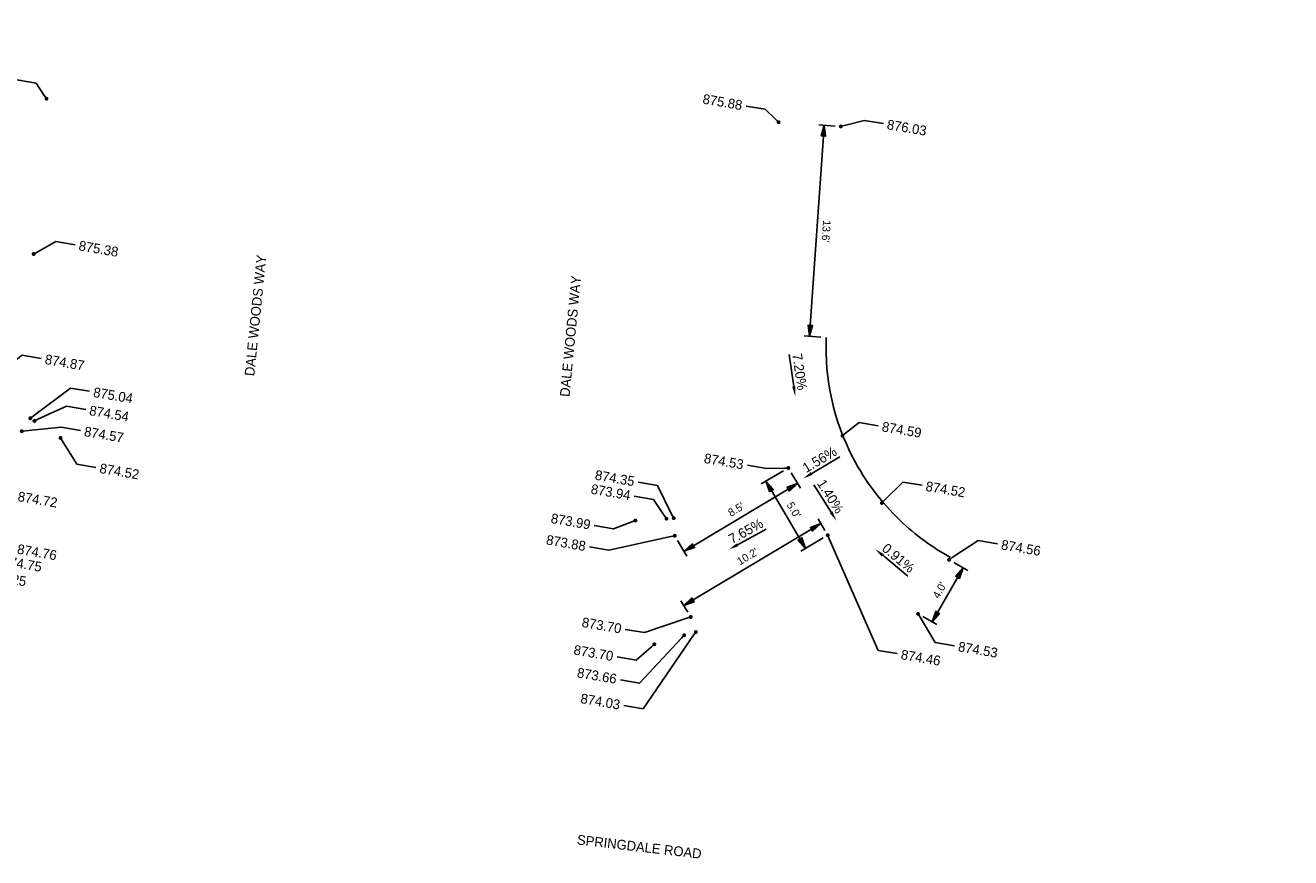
# Model space of a CAD drawing. Header units: feet. Extents: x 1369468 to 1371208, y 458523 to 460578.
# Tile 11 of 13: x 1370706 to 1370787, y 460450 to 460504. Entities that reach past the tile are written whole.
import ezdxf
from ezdxf import colors
from ezdxf.entities.mleader import LeaderData, LeaderLine
from ezdxf.math import Vec2, Vec3

# ---------------------------------------------------------------- set-up
doc = ezdxf.new("R2010")
doc.units = ezdxf.units.FT
doc.header["$MEASUREMENT"] = 0
doc.layers.add('GE_X_CL_Text', color=131, linetype='Continuous')
doc.layers.add('PV_P_Text', color=8, linetype='Continuous')
doc.styles.add('Slanted-Normal', font='font31.shx', dxfattribs={"height": 0.1})
doc.styles.get("Standard").update_dxf_attribs({"font": 'font31.shx'})
doc.dimstyles.new('Dec-1  Slanted', dxfattribs={"dimtxt": 0.14, "dimasz": 0.14, "dimexe": 0.07, "dimexo": 0.07, "dimgap": 0.07, "dimtad": 1, "dimdec": 1, "dimzin": 3, "dimdsep": 46, "dimtxsty": 'Slanted-Normal', "dimblk": 'Dim1', "dimcen": 0, "dimclrd": 95, "dimclre": 95, "dimclrt": 7, "dimadec": 1, "dimazin": 3, "dimtfac": 1, "dimtdec": 1, "dimtix": 1, "dimtofl": 0, "dimtmove": 1, "dimatfit": 3, "dimldrblk": 'Dim1', "dimfxl": 1, "dimtolj": 1, "dimtzin": 0, "dimlwd": -1, "dimlwe": -1, "dimarcsym": 0})

# ---------------------------------------------------------------- blocks, each defined once
blk = doc.blocks.new('_Dot')
at = {"color": 0, "linetype": 'ByBlock', "lineweight": -2}
blk.add_line((-0.5, 0), (-1, 0), dxfattribs=at)
at = {"color": 0, "linetype": 'ByBlock', "const_width": 0.5}
blk.add_lwpolyline([(-0.25, 0, 1), (0.25, 0, 1)], format="xyb", close=True, dxfattribs=at)
blk = doc.blocks.new('Dim1')
h = blk.add_hatch(color=4)
h.dxf.hatch_style = 1
h.paths.add_polyline_path([(0, 0), (-1, -0.2), (-1, 0.2)])
at = {"color": 4}
blk.add_lwpolyline([(0, 0), (-1, -0.2), (-1, 0.2), (0, 0)], dxfattribs=at)
blk = doc.blocks.new('*D1134')
at = {"layer": 'Defpoints', "color": 0, "transparency": 16777216}
for p in [(1370754.81, 460475.122), (1370753.376, 460474.281), (1370757.34, 460470.809)]:
    blk.add_point(p, dxfattribs=at)
at = {"layer": 'PV_P_Text', "color": 95, "linetype": 'Continuous', "transparency": 16777216}
for p, q in [((1370754.508, 460474.945), (1370753.074, 460474.103)), ((1370755.553, 460470.572), (1370753.73, 460473.677)), ((1370757.038, 460470.632), (1370755.605, 460469.791))]:
    blk.add_line(p, q, dxfattribs=at)
at = {"layer": 'PV_P_Text', "color": 95, "transparency": 16777216, "xscale": 0.7000000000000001, "yscale": 0.7000000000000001, "zscale": 0.7000000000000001}
for p, rotation in [((1370753.376, 460474.281), 120.4055618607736), ((1370755.907, 460469.968), 300.4055618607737)]:
    blk.add_blockref('Dim1', p, dxfattribs=dict(at, rotation=rotation))
at = {"layer": 'PV_P_Text', "color": 7, "transparency": 16777216, "insert": (1370755.159, 460472.428), "char_height": 0.5, "attachment_point": 5, "rotation": 300.40556, "style": 'Slanted-Normal'}
blk.add_mtext("\\A1;5.0'", dxfattribs=at)
blk = doc.blocks.new('*D1135')
at = {"layer": 'Defpoints', "color": 0, "transparency": 16777216}
for p in [(1370754.81, 460475.122), (1370755.406, 460474.122), (1370747.523, 460470.776)]:
    blk.add_point(p, dxfattribs=at)
at = {"layer": 'PV_P_Text', "color": 95, "linetype": 'Continuous', "transparency": 16777216}
for p, q in [((1370754.989, 460474.821), (1370755.585, 460473.821)), ((1370748.721, 460470.135), (1370754.805, 460473.763)), ((1370747.702, 460470.476), (1370748.299, 460469.476))]:
    blk.add_line(p, q, dxfattribs=at)
at = {"layer": 'PV_P_Text', "color": 95, "transparency": 16777216, "xscale": 0.7000000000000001, "yscale": 0.7000000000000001, "zscale": 0.7000000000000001}
for p, rotation in [((1370755.406, 460474.122), 30.80985961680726), ((1370748.119, 460469.776), 210.8098596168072)]:
    blk.add_blockref('Dim1', p, dxfattribs=dict(at, rotation=rotation))
at = {"layer": 'PV_P_Text', "color": 7, "transparency": 16777216, "insert": (1370751.455, 460472.464), "char_height": 0.5, "attachment_point": 5, "rotation": 30.80986, "style": 'Slanted-Normal'}
blk.add_mtext("\\A1;8.5'", dxfattribs=at)
blk = doc.blocks.new('*D1136')
at = {"layer": 'Defpoints', "color": 0, "transparency": 16777216}
for p in [(1370765.124, 460469.234, 874.836), (1370763.136, 460465.763, 874.836), (1370764.04, 460465.245)]:
    blk.add_point(p, dxfattribs=at)
at = {"layer": 'PV_P_Text', "color": 95, "linetype": 'Continuous', "transparency": 16777216}
for p, q in [((1370765.427, 460469.06), (1370766.331, 460468.543)), ((1370765.679, 460468.109), (1370764.388, 460465.853)), ((1370763.44, 460465.589), (1370764.344, 460465.072))]:
    blk.add_line(p, q, dxfattribs=at)
at = {"layer": 'PV_P_Text', "color": 95, "transparency": 16777216, "xscale": 0.7000000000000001, "yscale": 0.7000000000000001, "zscale": 0.7000000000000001}
for p, rotation in [((1370766.027, 460468.717), 60.20894897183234), ((1370764.04, 460465.245), 240.2089489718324)]:
    blk.add_blockref('Dim1', p, dxfattribs=dict(at, rotation=rotation))
at = {"layer": 'PV_P_Text', "color": 7, "transparency": 16777216, "insert": (1370764.513, 460467.279), "char_height": 0.5, "attachment_point": 5, "rotation": 60.20895, "style": 'Slanted-Normal'}
blk.add_mtext("\\A1;4.0'", dxfattribs=at)
blk = doc.blocks.new('*D1139')
at = {"layer": 'Defpoints', "color": 0, "transparency": 16777216}
for p in [(1370758.175, 460497.035, 874.836), (1370756.174, 460483.574), (1370757.243, 460483.5, 874.836)]:
    blk.add_point(p, dxfattribs=at)
at = {"layer": 'PV_P_Text', "color": 95, "linetype": 'Continuous', "transparency": 16777216}
for p, q in [((1370757.826, 460497.059), (1370756.757, 460497.133)), ((1370757.058, 460496.411), (1370756.222, 460484.272)), ((1370756.894, 460483.524), (1370755.825, 460483.598))]:
    blk.add_line(p, q, dxfattribs=at)
at = {"layer": 'PV_P_Text', "color": 95, "transparency": 16777216, "xscale": 0.7000000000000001, "yscale": 0.7000000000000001, "zscale": 0.7000000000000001}
for p, rotation in [((1370757.106, 460497.109), 86.05982002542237), ((1370756.174, 460483.574), 266.0598200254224)]:
    blk.add_blockref('Dim1', p, dxfattribs=dict(at, rotation=rotation))
at = {"layer": 'PV_P_Text', "color": 7, "transparency": 16777216, "insert": (1370757.239, 460490.3), "char_height": 0.5, "attachment_point": 5, "rotation": 266.05982, "style": 'Slanted-Normal'}
blk.add_mtext("\\A1;13.6'", dxfattribs=at)
blk = doc.blocks.new('*D1145')
at = {"layer": 'Defpoints', "color": 0, "transparency": 16777216}
for p in [(1370756.897, 460471.553), (1370757.34, 460470.809), (1370748.541, 460465.562)]:
    blk.add_point(p, dxfattribs=at)
at = {"layer": 'PV_P_Text', "color": 95, "linetype": 'Continuous', "transparency": 16777216}
for p, q in [((1370757.161, 460471.11), (1370756.718, 460471.853)), ((1370748.699, 460466.664), (1370756.296, 460471.194)), ((1370748.362, 460465.863), (1370747.919, 460466.606))]:
    blk.add_line(p, q, dxfattribs=at)
at = {"layer": 'PV_P_Text', "color": 95, "transparency": 16777216, "xscale": 0.7000000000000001, "yscale": 0.7000000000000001, "zscale": 0.7000000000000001}
for p, rotation in [((1370756.897, 460471.553), 30.80985961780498), ((1370748.098, 460466.305), 210.809859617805)]:
    blk.add_blockref('Dim1', p, dxfattribs=dict(at, rotation=rotation))
at = {"layer": 'PV_P_Text', "color": 7, "transparency": 16777216, "insert": (1370752.19, 460469.444), "char_height": 0.5, "attachment_point": 5, "rotation": 30.80986, "style": 'Slanted-Normal'}
blk.add_mtext("\\A1;10.2'", dxfattribs=at)

msp = doc.modelspace()

# ---------------------------------------------------------------- linework, layer by layer
at = {"layer": 'PV_P_Text', "elevation": 874.836, "flags": 128}
for points in [[(1370758.97, 460475.757, -0.13149), (1370757.243, 460483.5)], [(1370758.97, 460475.757, 0.082044), (1370761.976, 460471.759)], [(1370765.216, 460469.39, -0.065684), (1370761.976, 460471.759)]]:
    msp.add_lwpolyline(points, format="xyb", dxfattribs=at)
at = {"layer": 'PV_P_Text', "color": 7, "linetype": 'ByBlock', "lineweight": -2}
for points in [[(1370755.164, 460480.341), (1370754.86, 460482.406)], [(1370756.309, 460474.768), (1370758.105, 460475.831)], [(1370757.558, 460472.278), (1370756.444, 460474.044)], [(1370760.865, 460469.521), (1370762.472, 460468.189)]]:
    msp.add_lwpolyline(points, dxfattribs=at)
at = {"layer": 'PV_P_Text', "color": 7, "linetype": 'ByBlock', "lineweight": -2, "elevation": 874.836}
msp.add_lwpolyline([(1370751.553, 460470.196), (1370753.381, 460471.203)], dxfattribs=at)
at = {"layer": 'PV_P_Text', "color": 7}
for points in [[(1370755.267, 460480.356), (1370755.256, 460479.723), (1370755.061, 460480.326)], [(1370756.256, 460474.858), (1370755.771, 460474.45), (1370756.362, 460474.678)], [(1370757.646, 460472.334), (1370757.892, 460471.75), (1370757.47, 460472.223)], [(1370751.502, 460470.287, 874.836), (1370751.005, 460469.895, 874.836), (1370751.603, 460470.105, 874.836)], [(1370760.931, 460469.601), (1370760.384, 460469.92), (1370760.798, 460469.441)]]:
    msp.add_solid(points, dxfattribs=at)

# ---------------------------------------------------------------- texts
at = {"layer": 'GE_X_CL_Text', "char_height": 0.625, "attachment_point": 1}
for s, insert, rotation in [('DALE WOODS WAY', (1370719.916, 460481.058, 916.806), 84.22429), ('DALE WOODS WAY', (1370740.146, 460479.722, 41.97), 84.53061), ('SPRINGDALE ROAD', (1370741.295, 460451.598, 43.806), 353.40372)]:
    msp.add_mtext_dynamic_manual_height_columns(s, width=18.62313, gutter_width=10, heights=[0], dxfattribs=dict(at, insert=insert, rotation=rotation))
at = {"layer": 'PV_P_Text', "color": 7, "char_height": 0.625, "attachment_point": 5}
for s, insert, rotation in [('7.20%', (1370755.535, 460481.295), 278.39039), ('1.56%', (1370756.817, 460475.657), 30.59832), ('1.40%', (1370757.512, 460473.301), 302.25495), ('7.65%', (1370752.088, 460471.069, 874.836), 28.83461), ('0.91%', (1370761.873, 460469.343), 320.34163)]:
    msp.add_mtext(s, dxfattribs=dict(at, insert=insert, rotation=rotation))

# ---------------------------------------------------------------- dimensions: what is measured, and where the dimension line sits
at = {"layer": 'PV_P_Text'}
for p1, p2, distance, override, picture, middle in [((1370758.175, 460497.035, 874.836), (1370757.243, 460483.5, 874.836), -1.071, {"dimtad": 4, "dimpost": "'"}, '*D1139', (1370757.239, 460490.3)), ((1370747.523, 460470.776), (1370754.81, 460475.122), -1.164, {"dimpost": "'"}, '*D1135', (1370751.455, 460472.464)), ((1370757.34, 460470.809), (1370754.81, 460475.122), 1.662, {"dimpost": "'"}, '*D1134', (1370755.159, 460472.428)), ((1370748.541, 460465.562), (1370757.34, 460470.809), 0.866, {"dimpost": "'"}, '*D1145', (1370752.19, 460469.444)), ((1370765.124, 460469.234, 874.836), (1370763.136, 460465.763, 874.836), 1.041, {"dimpost": "'"}, '*D1136', (1370764.513, 460467.279))]:
    dim = msp.add_aligned_dim(p1=p1, p2=p2, distance=distance, dimstyle='Dec-1  Slanted', override=override, dxfattribs=at)
    dim.commit()
    dim.dimension.update_dxf_attribs({"geometry": picture, "text_midpoint": middle})

# ---------------------------------------------------------------- leaders
at = {"layer": 'PV_P_Text', "color": 7}
ml = msp.add_multileader_mtext('Standard', dxfattribs=at)
ml.set_content('876.00', color=7)
ml.set_leader_properties()
ml.set_arrow_properties(name='DOT')
ml.build(insert=Vec2(0, 0))
ml.multileader.update_dxf_attribs({"text_right_attachment_type": 2, "dogleg_length": 0.25, "arrow_head_size": 0.25, "scale": 5})
ctx = ml.context
ctx.base_point, ctx.scale, ctx.char_height, ctx.arrow_head_size, ctx.landing_gap_size, ctx.plane_origin, ctx.plane_x_axis, ctx.plane_y_axis = Vec3(1370701.739, 460500.624), 5, 0.625, 0.25, 0.25, Vec3(1370699.728, 460495.367), Vec3(0.985796, -0.167949), Vec3(0.167949, 0.985796)
ctx.right_attachment, ctx.text_align_type = 2, 2
notes = []
notes.append((ctx, [(0, (1, 1, 0), (1370706.539, 460499.806), (-0.985796, 0.167949), 1.25, [(0, [(1370707.209, 460498.813)], 0, [])])]))
ctx.mtext.insert, ctx.mtext.text_direction, ctx.mtext.rotation, ctx.mtext.width, ctx.mtext.alignment, ctx.mtext.flow_direction = Vec3(1370705.113, 460500.366), Vec3(0.985796, -0.167949), 6.114436, 3.75596, 3, 5
ml = msp.add_multileader_mtext('Standard', dxfattribs=at)
ml.set_content('875.88', color=7)
ml.set_leader_properties()
ml.set_arrow_properties(name='DOT')
ml.build(insert=Vec2(0, 0))
ml.multileader.update_dxf_attribs({"text_right_attachment_type": 2, "dogleg_length": 0.25, "arrow_head_size": 0.25, "scale": 5})
ctx = ml.context
ctx.base_point, ctx.scale, ctx.char_height, ctx.arrow_head_size, ctx.landing_gap_size, ctx.plane_origin, ctx.plane_x_axis, ctx.plane_y_axis = Vec3(1370748.64, 460498.93, 874.836), 5, 0.625, 0.25, 0.25, Vec3(1370757.259, 460507.172, 874.836), Vec3(0.985796, -0.167949), Vec3(0.167949, 0.985796)
ctx.right_attachment, ctx.text_align_type = 2, 2
notes.append((ctx, [(0, (1, 1, 0), (1370753.329, 460498.131, 874.836), (-0.985796, 0.167949), 1.25, [(0, [(1370754.185, 460497.31, 874.836)], 0, [])])]))
ctx.mtext.insert, ctx.mtext.text_direction, ctx.mtext.rotation, ctx.mtext.width, ctx.mtext.alignment, ctx.mtext.flow_direction = Vec3(1370751.902, 460498.691, 874.836), Vec3(0.985796, -0.167949), 6.114436, 3.75596, 3, 5
ml = msp.add_multileader_mtext('Standard', dxfattribs=at)
ml.set_content('876.03', color=7)
ml.set_leader_properties()
ml.set_arrow_properties(name='DOT')
ml.build(insert=Vec2(0, 0))
ml.multileader.update_dxf_attribs({"text_right_attachment_type": 2, "dogleg_length": 0.25, "arrow_head_size": 0.25, "scale": 5})
ctx = ml.context
ctx.base_point, ctx.scale, ctx.char_height, ctx.arrow_head_size, ctx.landing_gap_size, ctx.plane_origin, ctx.plane_x_axis, ctx.plane_y_axis = Vec3(1370760.907, 460497.213, 874.836), 5, 0.625, 0.25, 0.25, Vec3(1370761.25, 460506.897, 874.836), Vec3(0.985796, -0.167949), Vec3(0.167949, 0.985796)
ctx.right_attachment = 2
notes.append((ctx, [(1, (1, 1, 0), (1370759.675, 460497.423, 874.836), (0.985796, -0.167949), 1.25, [(0, [(1370758.175, 460497.035, 874.836)], 0, [])])]))
ctx.mtext.insert, ctx.mtext.text_direction, ctx.mtext.rotation, ctx.mtext.width, ctx.mtext.flow_direction = Vec3(1370761.206, 460497.479, 874.836), Vec3(0.985796, -0.167949), 6.114436, 3.75596, 5
ml = msp.add_multileader_mtext('Standard', dxfattribs=at)
ml.set_content('875.38', color=7)
ml.set_leader_properties()
ml.set_arrow_properties(name='DOT')
ml.build(insert=Vec2(0, 0))
ml.multileader.update_dxf_attribs({"text_right_attachment_type": 2, "dogleg_length": 0.25, "arrow_head_size": 0.25, "scale": 5})
ctx = ml.context
ctx.base_point, ctx.scale, ctx.char_height, ctx.arrow_head_size, ctx.landing_gap_size, ctx.plane_origin, ctx.plane_x_axis, ctx.plane_y_axis = Vec3(1370709.046, 460489.44), 5, 0.625, 0.25, 0.25, Vec3(1370715.217, 460500.157), Vec3(0.985796, -0.167949), Vec3(0.167949, 0.985796)
ctx.right_attachment = 2
notes.append((ctx, [(1, (1, 1, 0), (1370707.814, 460489.65), (0.985796, -0.167949), 1.25, [(0, [(1370706.385, 460488.847)], 0, [])])]))
ctx.mtext.insert, ctx.mtext.text_direction, ctx.mtext.rotation, ctx.mtext.width, ctx.mtext.flow_direction = Vec3(1370709.345, 460489.706), Vec3(0.985796, -0.167949), 6.114436, 3.75596, 5
ml = msp.add_multileader_mtext('Standard', dxfattribs=at)
ml.set_content('874.87', color=7)
ml.set_leader_properties()
ml.set_arrow_properties(name='DOT')
ml.build(insert=Vec2(0, 0))
ml.multileader.update_dxf_attribs({"text_right_attachment_type": 2, "dogleg_length": 0.25, "arrow_head_size": 0.25, "scale": 5})
ctx = ml.context
ctx.base_point, ctx.scale, ctx.char_height, ctx.arrow_head_size, ctx.landing_gap_size, ctx.plane_origin, ctx.plane_x_axis, ctx.plane_y_axis = Vec3(1370706.874, 460482.153), 5, 0.625, 0.25, 0.25, Vec3(1370711.394, 460491.332), Vec3(0.985796, -0.167949), Vec3(0.167949, 0.985796)
ctx.right_attachment = 2
notes.append((ctx, [(1, (1, 1, 0), (1370705.642, 460482.362), (0.985796, -0.167949), 1.25, [(0, [(1370702.562, 460480.022)], 0, [])])]))
ctx.mtext.insert, ctx.mtext.text_direction, ctx.mtext.rotation, ctx.mtext.width, ctx.mtext.flow_direction = Vec3(1370707.173, 460482.419), Vec3(0.985796, -0.167949), 6.114436, 3.75596, 5
ml = msp.add_multileader_mtext('Standard', dxfattribs=at)
ml.set_content('875.04', color=7)
ml.set_leader_properties()
ml.set_arrow_properties(name='DOT')
ml.build(insert=Vec2(0, 0))
ml.multileader.update_dxf_attribs({"text_right_attachment_type": 2, "dogleg_length": 0.25, "arrow_head_size": 0.25, "scale": 5})
ctx = ml.context
ctx.base_point, ctx.scale, ctx.char_height, ctx.arrow_head_size, ctx.landing_gap_size, ctx.plane_origin, ctx.plane_x_axis, ctx.plane_y_axis = Vec3(1370709.977, 460480.041), 5, 0.625, 0.25, 0.25, Vec3(1370706.586, 460471.611), Vec3(0.985796, -0.167949), Vec3(0.167949, 0.985796)
ctx.right_attachment = 2
notes.append((ctx, [(1, (1, 1, 0), (1370708.744, 460480.251), (0.985796, -0.167949), 1.25, [(0, [(1370706.17, 460478.312)], 0, [])])]))
ctx.mtext.insert, ctx.mtext.text_direction, ctx.mtext.rotation, ctx.mtext.width, ctx.mtext.flow_direction = Vec3(1370710.276, 460480.307), Vec3(0.985796, -0.167949), 6.114436, 3.75596, 5
ml = msp.add_multileader_mtext('Standard', dxfattribs=at)
ml.set_content('874.54', color=7)
ml.set_leader_properties()
ml.set_arrow_properties(name='DOT')
ml.build(insert=Vec2(0, 0))
ml.multileader.update_dxf_attribs({"text_right_attachment_type": 2, "dogleg_length": 0.25, "arrow_head_size": 0.25, "scale": 5})
ctx = ml.context
ctx.base_point, ctx.scale, ctx.char_height, ctx.arrow_head_size, ctx.landing_gap_size, ctx.plane_origin, ctx.plane_x_axis, ctx.plane_y_axis = Vec3(1370709.725, 460478.871), 5, 0.625, 0.25, 0.25, Vec3(1370706.848, 460471.44), Vec3(0.985796, -0.167949), Vec3(0.167949, 0.985796)
ctx.right_attachment = 2
notes.append((ctx, [(1, (1, 1, 0), (1370708.492, 460479.081), (0.985796, -0.167949), 1.25, [(0, [(1370706.432, 460478.141)], 0, [])])]))
ctx.mtext.insert, ctx.mtext.text_direction, ctx.mtext.rotation, ctx.mtext.width, ctx.mtext.flow_direction = Vec3(1370710.024, 460479.137), Vec3(0.985796, -0.167949), 6.114436, 3.75596, 5
ml = msp.add_multileader_mtext('Standard', dxfattribs=at)
ml.set_content('874.53', color=7)
ml.set_leader_properties()
ml.set_arrow_properties(name='DOT')
ml.build(insert=Vec2(0, 0))
ml.multileader.update_dxf_attribs({"text_right_attachment_type": 2, "dogleg_length": 0.25, "arrow_head_size": 0.25, "scale": 5})
ctx = ml.context
ctx.base_point, ctx.scale, ctx.char_height, ctx.arrow_head_size, ctx.landing_gap_size, ctx.plane_origin, ctx.plane_x_axis, ctx.plane_y_axis = Vec3(1370748.69, 460475.888), 5, 0.625, 0.25, 0.25, Vec3(1370758.117, 460484.225), Vec3(0.985796, -0.167949), Vec3(0.167949, 0.985796)
ctx.right_attachment, ctx.text_align_type = 2, 2
notes.append((ctx, [(0, (1, 1, 0), (1370753.412, 460475.083), (-0.985796, 0.167949), 1.25, [(0, [(1370754.81, 460475.122)], 0, [])])]))
ctx.mtext.insert, ctx.mtext.text_direction, ctx.mtext.rotation, ctx.mtext.width, ctx.mtext.alignment, ctx.mtext.flow_direction = Vec3(1370751.986, 460475.643), Vec3(0.985796, -0.167949), 6.114436, 3.75596, 3, 5
ml = msp.add_multileader_mtext('Standard', dxfattribs=at)
ml.set_content('874.57', color=7)
ml.set_leader_properties()
ml.set_arrow_properties(name='DOT')
ml.build(insert=Vec2(0, 0))
ml.multileader.update_dxf_attribs({"text_right_attachment_type": 2, "dogleg_length": 0.25, "arrow_head_size": 0.25, "scale": 5})
ctx = ml.context
ctx.base_point, ctx.scale, ctx.char_height, ctx.arrow_head_size, ctx.landing_gap_size, ctx.plane_origin, ctx.plane_x_axis, ctx.plane_y_axis = Vec3(1370709.392, 460477.524), 5, 0.625, 0.25, 0.25, Vec3(1370714.45, 460488.788), Vec3(0.985796, -0.167949), Vec3(0.167949, 0.985796)
ctx.right_attachment = 2
notes.append((ctx, [(1, (1, 1, 0), (1370708.16, 460477.734), (0.985796, -0.167949), 1.25, [(0, [(1370705.618, 460477.478)], 0, [])])]))
ctx.mtext.insert, ctx.mtext.text_direction, ctx.mtext.rotation, ctx.mtext.width, ctx.mtext.flow_direction = Vec3(1370709.691, 460477.79), Vec3(0.985796, -0.167949), 6.114436, 3.75596, 5
ml = msp.add_multileader_mtext('Standard', dxfattribs=at)
ml.set_content('874.35', color=7)
ml.set_leader_properties()
ml.set_arrow_properties(name='DOT')
ml.build(insert=Vec2(0, 0))
ml.multileader.update_dxf_attribs({"text_right_attachment_type": 2, "dogleg_length": 0.25, "arrow_head_size": 0.25, "scale": 5})
ctx = ml.context
ctx.base_point, ctx.scale, ctx.char_height, ctx.arrow_head_size, ctx.landing_gap_size, ctx.plane_origin, ctx.plane_x_axis, ctx.plane_y_axis = Vec3(1370741.688, 460474.811), 5, 0.625, 0.25, 0.25, Vec3(1370750.461, 460480.764), Vec3(0.985796, -0.167949), Vec3(0.167949, 0.985796)
ctx.right_attachment, ctx.text_align_type = 2, 2
notes.append((ctx, [(0, (1, 1, 0), (1370746.416, 460474.006), (-0.985796, 0.167949), 1.25, [(0, [(1370747.455, 460471.9)], 0, [])])]))
ctx.mtext.insert, ctx.mtext.text_direction, ctx.mtext.rotation, ctx.mtext.width, ctx.mtext.alignment, ctx.mtext.flow_direction = Vec3(1370744.99, 460474.566), Vec3(0.985796, -0.167949), 6.114436, 3.75596, 3, 5
ml = msp.add_multileader_mtext('Standard', dxfattribs=at)
ml.set_content('874.59', color=7)
ml.set_leader_properties()
ml.set_arrow_properties(name='DOT')
ml.build(insert=Vec2(0, 0))
ml.multileader.update_dxf_attribs({"text_right_attachment_type": 2, "dogleg_length": 0.25, "arrow_head_size": 0.25, "scale": 5})
ctx = ml.context
ctx.base_point, ctx.scale, ctx.char_height, ctx.arrow_head_size, ctx.landing_gap_size, ctx.plane_origin, ctx.plane_x_axis, ctx.plane_y_axis = Vec3(1370760.581, 460477.833), 5, 0.625, 0.25, 0.25, Vec3(1370761.323, 460486.084), Vec3(0.985796, -0.167949), Vec3(0.167949, 0.985796)
ctx.right_attachment = 2
notes.append((ctx, [(1, (1, 1, 0), (1370759.349, 460478.043), (0.985796, -0.167949), 1.25, [(0, [(1370758.284, 460477.194)], 0, [])])]))
ctx.mtext.insert, ctx.mtext.text_direction, ctx.mtext.rotation, ctx.mtext.width, ctx.mtext.flow_direction = Vec3(1370760.88, 460478.099), Vec3(0.985796, -0.167949), 6.114436, 3.75596, 5
ml = msp.add_multileader_mtext('Standard', dxfattribs=at)
ml.set_content('874.52', color=7)
ml.set_leader_properties()
ml.set_arrow_properties(name='DOT')
ml.build(insert=Vec2(0, 0))
ml.multileader.update_dxf_attribs({"text_right_attachment_type": 2, "dogleg_length": 0.25, "arrow_head_size": 0.25, "scale": 5})
ctx = ml.context
ctx.base_point, ctx.scale, ctx.char_height, ctx.arrow_head_size, ctx.landing_gap_size, ctx.plane_origin, ctx.plane_x_axis, ctx.plane_y_axis = Vec3(1370710.384, 460475.162), 5, 0.625, 0.25, 0.25, Vec3(1370708.524, 460470.349), Vec3(0.985796, -0.167949), Vec3(0.167949, 0.985796)
ctx.right_attachment = 2
notes.append((ctx, [(1, (1, 1, 0), (1370709.151, 460475.372), (0.985796, -0.167949), 1.25, [(0, [(1370708.109, 460477.05)], 0, [])])]))
ctx.mtext.insert, ctx.mtext.text_direction, ctx.mtext.rotation, ctx.mtext.width, ctx.mtext.flow_direction = Vec3(1370710.682, 460475.428), Vec3(0.985796, -0.167949), 6.114436, 3.75596, 5
ml = msp.add_multileader_mtext('Standard', dxfattribs=at)
ml.set_content('873.94', color=7)
ml.set_leader_properties()
ml.set_arrow_properties(name='DOT')
ml.build(insert=Vec2(0, 0))
ml.multileader.update_dxf_attribs({"text_right_attachment_type": 2, "dogleg_length": 0.25, "arrow_head_size": 0.25, "scale": 5})
ctx = ml.context
ctx.base_point, ctx.scale, ctx.char_height, ctx.arrow_head_size, ctx.landing_gap_size, ctx.plane_origin, ctx.plane_x_axis, ctx.plane_y_axis = Vec3(1370741.436, 460473.914), 5, 0.625, 0.25, 0.25, Vec3(1370749.899, 460480.684), Vec3(0.985796, -0.167949), Vec3(0.167949, 0.985796)
ctx.right_attachment, ctx.text_align_type = 2, 2
notes.append((ctx, [(0, (1, 1, 0), (1370746.154, 460473.11), (-0.985796, 0.167949), 1.25, [(0, [(1370746.99, 460471.872)], 0, [])])]))
ctx.mtext.insert, ctx.mtext.text_direction, ctx.mtext.rotation, ctx.mtext.width, ctx.mtext.alignment, ctx.mtext.flow_direction = Vec3(1370744.728, 460473.67), Vec3(0.985796, -0.167949), 6.114436, 3.75596, 3, 5
ml = msp.add_multileader_mtext('Standard', dxfattribs=at)
ml.set_content('873.99', color=7)
ml.set_leader_properties()
ml.set_arrow_properties(name='DOT')
ml.build(insert=Vec2(0, 0))
ml.multileader.update_dxf_attribs({"text_right_attachment_type": 2, "dogleg_length": 0.25, "arrow_head_size": 0.25, "scale": 5})
ctx = ml.context
ctx.base_point, ctx.scale, ctx.char_height, ctx.arrow_head_size, ctx.landing_gap_size, ctx.plane_origin, ctx.plane_x_axis, ctx.plane_y_axis = Vec3(1370738.861, 460472.034, 874.836), 5, 0.625, 0.25, 0.25, Vec3(1370747.999, 460480.616, 874.836), Vec3(0.985796, -0.167949), Vec3(0.167949, 0.985796)
ctx.right_attachment, ctx.text_align_type = 2, 2
notes.append((ctx, [(0, (1, 1, 0), (1370743.589, 460471.228, 874.836), (-0.985796, 0.167949), 1.25, [(0, [(1370744.993, 460471.752, 874.836)], 0, [])])]))
ctx.mtext.insert, ctx.mtext.text_direction, ctx.mtext.rotation, ctx.mtext.width, ctx.mtext.alignment, ctx.mtext.flow_direction = Vec3(1370742.162, 460471.788, 874.836), Vec3(0.985796, -0.167949), 6.114436, 3.75596, 3, 5
ml = msp.add_multileader_mtext('Standard', dxfattribs=at)
ml.set_content('874.52', color=7)
ml.set_leader_properties()
ml.set_arrow_properties(name='DOT')
ml.build(insert=Vec2(0, 0))
ml.multileader.update_dxf_attribs({"text_right_attachment_type": 2, "dogleg_length": 0.25, "arrow_head_size": 0.25, "scale": 5})
ctx = ml.context
ctx.base_point, ctx.scale, ctx.char_height, ctx.arrow_head_size, ctx.landing_gap_size, ctx.plane_origin, ctx.plane_x_axis, ctx.plane_y_axis = Vec3(1370763.393, 460474.012), 5, 0.625, 0.25, 0.25, Vec3(1370763.893, 460481.805), Vec3(0.985796, -0.167949), Vec3(0.167949, 0.985796)
ctx.right_attachment = 2
notes.append((ctx, [(1, (1, 1, 0), (1370762.161, 460474.222), (0.985796, -0.167949), 1.25, [(0, [(1370760.807, 460472.877)], 0, [])])]))
ctx.mtext.insert, ctx.mtext.text_direction, ctx.mtext.rotation, ctx.mtext.width, ctx.mtext.flow_direction = Vec3(1370763.692, 460474.278), Vec3(0.985796, -0.167949), 6.114436, 3.75596, 5
ml = msp.add_multileader_mtext('Standard', dxfattribs=at)
ml.set_content('874.72', color=7)
ml.set_leader_properties()
ml.set_arrow_properties(name='DOT')
ml.build(insert=Vec2(0, 0))
ml.multileader.update_dxf_attribs({"text_right_attachment_type": 2, "dogleg_length": 0.25, "arrow_head_size": 0.25, "scale": 5})
ctx = ml.context
ctx.base_point, ctx.scale, ctx.char_height, ctx.arrow_head_size, ctx.landing_gap_size, ctx.plane_origin, ctx.plane_x_axis, ctx.plane_y_axis = Vec3(1370705.135, 460473.355), 5, 0.625, 0.25, 0.25, Vec3(1370711.354, 460484.859), Vec3(0.985796, -0.167949), Vec3(0.167949, 0.985796)
ctx.right_attachment = 2
notes.append((ctx, [(1, (1, 1, 0), (1370703.903, 460473.565), (0.985796, -0.167949), 1.25, [(0, [(1370702.522, 460473.549)], 0, [])])]))
ctx.mtext.insert, ctx.mtext.text_direction, ctx.mtext.rotation, ctx.mtext.width, ctx.mtext.flow_direction = Vec3(1370705.434, 460473.622), Vec3(0.985796, -0.167949), 6.114436, 3.75596, 5
ml = msp.add_multileader_mtext('Standard', dxfattribs=at)
ml.set_content('873.88', color=7)
ml.set_leader_properties()
ml.set_arrow_properties(name='DOT')
ml.build(insert=Vec2(0, 0))
ml.multileader.update_dxf_attribs({"text_right_attachment_type": 2, "dogleg_length": 0.25, "arrow_head_size": 0.25, "scale": 5})
ctx = ml.context
ctx.base_point, ctx.scale, ctx.char_height, ctx.arrow_head_size, ctx.landing_gap_size, ctx.plane_origin, ctx.plane_x_axis, ctx.plane_y_axis = Vec3(1370738.587, 460470.65), 5, 0.625, 0.25, 0.25, Vec3(1370750.529, 460479.641), Vec3(0.985796, -0.167949), Vec3(0.167949, 0.985796)
ctx.right_attachment, ctx.text_align_type = 2, 2
notes.append((ctx, [(0, (1, 1, 0), (1370743.285, 460469.849), (-0.985796, 0.167949), 1.25, [(0, [(1370747.523, 460470.776)], 0, [])])]))
ctx.mtext.insert, ctx.mtext.text_direction, ctx.mtext.rotation, ctx.mtext.width, ctx.mtext.alignment, ctx.mtext.flow_direction = Vec3(1370741.859, 460470.409), Vec3(0.985796, -0.167949), 6.114436, 3.75596, 3, 5
ml = msp.add_multileader_mtext('Standard', dxfattribs=at)
ml.set_content('875.25', color=7)
ml.set_leader_properties()
ml.set_arrow_properties(name='DOT')
ml.build(insert=Vec2(0, 0))
ml.multileader.update_dxf_attribs({"text_right_attachment_type": 2, "dogleg_length": 0.25, "arrow_head_size": 0.25, "scale": 5})
ctx = ml.context
ctx.base_point, ctx.scale, ctx.char_height, ctx.arrow_head_size, ctx.landing_gap_size, ctx.plane_origin, ctx.plane_x_axis, ctx.plane_y_axis = Vec3(1370703.14, 460468.304), 5, 0.625, 0.25, 0.25, Vec3(1370702.266, 460466.107), Vec3(0.985796, -0.167949), Vec3(0.167949, 0.985796)
ctx.right_attachment = 2
notes.append((ctx, [(1, (1, 1, 0), (1370701.908, 460468.514), (0.985796, -0.167949), 1.25, [(0, [(1370701.851, 460472.808)], 0, [])])]))
ctx.mtext.insert, ctx.mtext.text_direction, ctx.mtext.rotation, ctx.mtext.width, ctx.mtext.flow_direction = Vec3(1370703.439, 460468.571), Vec3(0.985796, -0.167949), 6.114436, 3.75596, 5
ml = msp.add_multileader_mtext('Standard', dxfattribs=at)
ml.set_content('874.75', color=7)
ml.set_leader_properties()
ml.set_arrow_properties(name='DOT')
ml.build(insert=Vec2(0, 0))
ml.multileader.update_dxf_attribs({"text_right_attachment_type": 2, "dogleg_length": 0.25, "arrow_head_size": 0.25, "scale": 5})
ctx = ml.context
ctx.base_point, ctx.scale, ctx.char_height, ctx.arrow_head_size, ctx.landing_gap_size, ctx.plane_origin, ctx.plane_x_axis, ctx.plane_y_axis = Vec3(1370704.136, 460469.236), 5, 0.625, 0.25, 0.25, Vec3(1370702.503, 460465.892), Vec3(0.985796, -0.167949), Vec3(0.167949, 0.985796)
ctx.right_attachment = 2
notes.append((ctx, [(1, (1, 1, 0), (1370702.904, 460469.446), (0.985796, -0.167949), 1.25, [(0, [(1370702.087, 460472.593)], 0, [])])]))
ctx.mtext.insert, ctx.mtext.text_direction, ctx.mtext.rotation, ctx.mtext.width, ctx.mtext.flow_direction = Vec3(1370704.435, 460469.502), Vec3(0.985796, -0.167949), 6.114436, 3.75596, 5
ml = msp.add_multileader_mtext('Standard', dxfattribs=at)
ml.set_content('874.76', color=7)
ml.set_leader_properties()
ml.set_arrow_properties(name='DOT')
ml.build(insert=Vec2(0, 0))
ml.multileader.update_dxf_attribs({"text_right_attachment_type": 2, "dogleg_length": 0.25, "arrow_head_size": 0.25, "scale": 5})
ctx = ml.context
ctx.base_point, ctx.scale, ctx.char_height, ctx.arrow_head_size, ctx.landing_gap_size, ctx.plane_origin, ctx.plane_x_axis, ctx.plane_y_axis = Vec3(1370705.095, 460469.978), 5, 0.625, 0.25, 0.25, Vec3(1370703.983, 460464.546), Vec3(0.985796, -0.167949), Vec3(0.167949, 0.985796)
ctx.right_attachment = 2
notes.append((ctx, [(1, (1, 1, 0), (1370703.863, 460470.188), (0.985796, -0.167949), 1.25, [(0, [(1370703.567, 460471.247)], 0, [])])]))
ctx.mtext.insert, ctx.mtext.text_direction, ctx.mtext.rotation, ctx.mtext.width, ctx.mtext.flow_direction = Vec3(1370705.394, 460470.244), Vec3(0.985796, -0.167949), 6.114436, 3.75596, 5
ml = msp.add_multileader_mtext('Standard', dxfattribs=at)
ml.set_content('874.46', color=7)
ml.set_leader_properties()
ml.set_arrow_properties(name='DOT')
ml.build(insert=Vec2(0, 0))
ml.multileader.update_dxf_attribs({"text_right_attachment_type": 2, "dogleg_length": 0.25, "arrow_head_size": 0.25, "scale": 5})
ctx = ml.context
ctx.base_point, ctx.scale, ctx.char_height, ctx.arrow_head_size, ctx.landing_gap_size, ctx.plane_origin, ctx.plane_x_axis, ctx.plane_y_axis = Vec3(1370761.803, 460463.214, 1007.499), 5, 0.625, 0.25, 0.25, Vec3(1370762.137, 460478.363, 1007.499), Vec3(0.985796, -0.167949), Vec3(0.167949, 0.985796)
ctx.right_attachment = 2
notes.append((ctx, [(1, (1, 1, 0), (1370760.571, 460463.423, 1007.499), (0.985796, -0.167949), 1.25, [(0, [(1370757.34, 460470.809, 1007.499)], 0, [])])]))
ctx.mtext.insert, ctx.mtext.text_direction, ctx.mtext.rotation, ctx.mtext.width, ctx.mtext.flow_direction = Vec3(1370762.102, 460463.48, 1007.499), Vec3(0.985796, -0.167949), 6.114436, 3.75596, 5
ml = msp.add_multileader_mtext('Standard', dxfattribs=at)
ml.set_content('874.56', color=7)
ml.set_leader_properties()
ml.set_arrow_properties(name='DOT')
ml.build(insert=Vec2(0, 0))
ml.multileader.update_dxf_attribs({"text_right_attachment_type": 2, "dogleg_length": 0.25, "arrow_head_size": 0.25, "scale": 5})
ctx = ml.context
ctx.base_point, ctx.scale, ctx.char_height, ctx.arrow_head_size, ctx.landing_gap_size, ctx.plane_origin, ctx.plane_x_axis, ctx.plane_y_axis = Vec3(1370768.233, 460470.255, 874.836), 5, 0.625, 0.25, 0.25, Vec3(1370768.222, 460478.255, 874.836), Vec3(0.985796, -0.167949), Vec3(0.167949, 0.985796)
ctx.right_attachment = 2
notes.append((ctx, [(1, (1, 1, 0), (1370767.001, 460470.465, 874.836), (0.985796, -0.167949), 1.25, [(0, [(1370765.124, 460469.234, 874.836)], 0, [])])]))
ctx.mtext.insert, ctx.mtext.text_direction, ctx.mtext.rotation, ctx.mtext.width, ctx.mtext.flow_direction = Vec3(1370768.532, 460470.521, 874.836), Vec3(0.985796, -0.167949), 6.114436, 3.75596, 5
ml = msp.add_multileader_mtext('Standard', dxfattribs=at)
ml.set_content('873.70', color=7)
ml.set_leader_properties()
ml.set_arrow_properties(name='DOT')
ml.build(insert=Vec2(0, 0))
ml.multileader.update_dxf_attribs({"text_right_attachment_type": 2, "dogleg_length": 0.25, "arrow_head_size": 0.25, "scale": 5})
ctx = ml.context
ctx.base_point, ctx.scale, ctx.char_height, ctx.arrow_head_size, ctx.landing_gap_size, ctx.plane_origin, ctx.plane_x_axis, ctx.plane_y_axis = Vec3(1370740.842, 460465.366), 5, 0.625, 0.25, 0.25, Vec3(1370751.548, 460474.427), Vec3(0.985796, -0.167949), Vec3(0.167949, 0.985796)
ctx.right_attachment, ctx.text_align_type = 2, 2
notes.append((ctx, [(0, (1, 1, 0), (1370745.574, 460464.56), (-0.985796, 0.167949), 1.25, [(0, [(1370748.541, 460465.562)], 0, [])])]))
ctx.mtext.insert, ctx.mtext.text_direction, ctx.mtext.rotation, ctx.mtext.width, ctx.mtext.alignment, ctx.mtext.flow_direction = Vec3(1370744.148, 460465.12), Vec3(0.985796, -0.167949), 6.114436, 3.75596, 3, 5
ml = msp.add_multileader_mtext('Standard', dxfattribs=at)
ml.set_content('873.70', color=7)
ml.set_leader_properties()
ml.set_arrow_properties(name='DOT')
ml.build(insert=Vec2(0, 0))
ml.multileader.update_dxf_attribs({"text_right_attachment_type": 2, "dogleg_length": 0.25, "arrow_head_size": 0.25, "scale": 5})
ctx = ml.context
ctx.base_point, ctx.scale, ctx.char_height, ctx.arrow_head_size, ctx.landing_gap_size, ctx.plane_origin, ctx.plane_x_axis, ctx.plane_y_axis = Vec3(1370740.318, 460463.598, 874.836), 5, 0.625, 0.25, 0.25, Vec3(1370749.22, 460472.679, 874.836), Vec3(0.985796, -0.167949), Vec3(0.167949, 0.985796)
ctx.right_attachment, ctx.text_align_type = 2, 2
notes.append((ctx, [(0, (1, 1, 0), (1370745.051, 460462.791, 874.836), (-0.985796, 0.167949), 1.25, [(0, [(1370746.214, 460463.814, 874.836)], 0, [])])]))
ctx.mtext.insert, ctx.mtext.text_direction, ctx.mtext.rotation, ctx.mtext.width, ctx.mtext.alignment, ctx.mtext.flow_direction = Vec3(1370743.624, 460463.351, 874.836), Vec3(0.985796, -0.167949), 6.114436, 3.75596, 3, 5
ml = msp.add_multileader_mtext('Standard', dxfattribs=at)
ml.set_content('874.53', color=7)
ml.set_leader_properties()
ml.set_arrow_properties(name='DOT')
ml.build(insert=Vec2(0, 0))
ml.multileader.update_dxf_attribs({"text_right_attachment_type": 2, "dogleg_length": 0.25, "arrow_head_size": 0.25, "scale": 5})
ctx = ml.context
ctx.base_point, ctx.scale, ctx.char_height, ctx.arrow_head_size, ctx.landing_gap_size, ctx.plane_origin, ctx.plane_x_axis, ctx.plane_y_axis = Vec3(1370765.472, 460463.721, 874.836), 5, 0.625, 0.25, 0.25, Vec3(1370766.185, 460474.81, 874.836), Vec3(0.985796, -0.167949), Vec3(0.167949, 0.985796)
ctx.right_attachment = 2
notes.append((ctx, [(1, (1, 1, 0), (1370764.24, 460463.931, 874.836), (0.985796, -0.167949), 1.25, [(0, [(1370763.136, 460465.763, 874.836)], 0, [])])]))
ctx.mtext.insert, ctx.mtext.text_direction, ctx.mtext.rotation, ctx.mtext.width, ctx.mtext.flow_direction = Vec3(1370765.771, 460463.987, 874.836), Vec3(0.985796, -0.167949), 6.114436, 3.75596, 5
ml = msp.add_multileader_mtext('Standard', dxfattribs=at)
ml.set_content('873.66', color=7)
ml.set_leader_properties()
ml.set_arrow_properties(name='DOT')
ml.build(insert=Vec2(0, 0))
ml.multileader.update_dxf_attribs({"text_right_attachment_type": 2, "dogleg_length": 0.25, "arrow_head_size": 0.25, "scale": 5})
ctx = ml.context
ctx.base_point, ctx.scale, ctx.char_height, ctx.arrow_head_size, ctx.landing_gap_size, ctx.plane_origin, ctx.plane_x_axis, ctx.plane_y_axis = Vec3(1370740.531, 460462.135), 5, 0.625, 0.25, 0.25, Vec3(1370751.614, 460473.19), Vec3(0.985796, -0.167949), Vec3(0.167949, 0.985796)
ctx.right_attachment, ctx.text_align_type = 2, 2
notes.append((ctx, [(0, (1, 1, 0), (1370745.268, 460461.328), (-0.985796, 0.167949), 1.25, [(0, [(1370748.128, 460464.393)], 0, [])])]))
ctx.mtext.insert, ctx.mtext.text_direction, ctx.mtext.rotation, ctx.mtext.width, ctx.mtext.alignment, ctx.mtext.flow_direction = Vec3(1370743.842, 460461.888), Vec3(0.985796, -0.167949), 6.114436, 3.75596, 3, 5
ml = msp.add_multileader_mtext('Standard', dxfattribs=at)
ml.set_content('874.03', color=7)
ml.set_leader_properties()
ml.set_arrow_properties(name='DOT')
ml.build(insert=Vec2(0, 0))
ml.multileader.update_dxf_attribs({"text_right_attachment_type": 2, "dogleg_length": 0.25, "arrow_head_size": 0.25, "scale": 5})
ctx = ml.context
ctx.base_point, ctx.scale, ctx.char_height, ctx.arrow_head_size, ctx.landing_gap_size, ctx.plane_origin, ctx.plane_x_axis, ctx.plane_y_axis = Vec3(1370740.711, 460460.489), 5, 0.625, 0.25, 0.25, Vec3(1370752.039, 460473.539), Vec3(0.985796, -0.167949), Vec3(0.167949, 0.985796)
ctx.right_attachment, ctx.text_align_type = 2, 2
notes.append((ctx, [(0, (1, 1, 0), (1370745.492, 460459.674), (-0.985796, 0.167949), 1.25, [(0, [(1370748.876, 460464.597)], 0, [])])]))
ctx.mtext.insert, ctx.mtext.text_direction, ctx.mtext.rotation, ctx.mtext.width, ctx.mtext.alignment, ctx.mtext.flow_direction = Vec3(1370744.066, 460460.234), Vec3(0.985796, -0.167949), 6.114436, 3.75596, 3, 5
for ctx, leaders in notes:
    for number, flags, end, landing, length, lines in leaders:
        leader = LeaderData()
        leader.index, (leader.has_last_leader_line, leader.has_dogleg_vector, leader.attachment_direction) = number, flags
        leader.last_leader_point, leader.dogleg_vector, leader.dogleg_length = Vec3(end), Vec3(landing), length
        for number, points, colour, breaks in lines:
            line = LeaderLine()
            line.index, line.vertices, line.color, line.breaks = number, Vec3.list(points), colors.encode_raw_color(colour), breaks
            leader.lines.append(line)
        ctx.leaders.append(leader)

doc.saveas('drawing.dxf')
